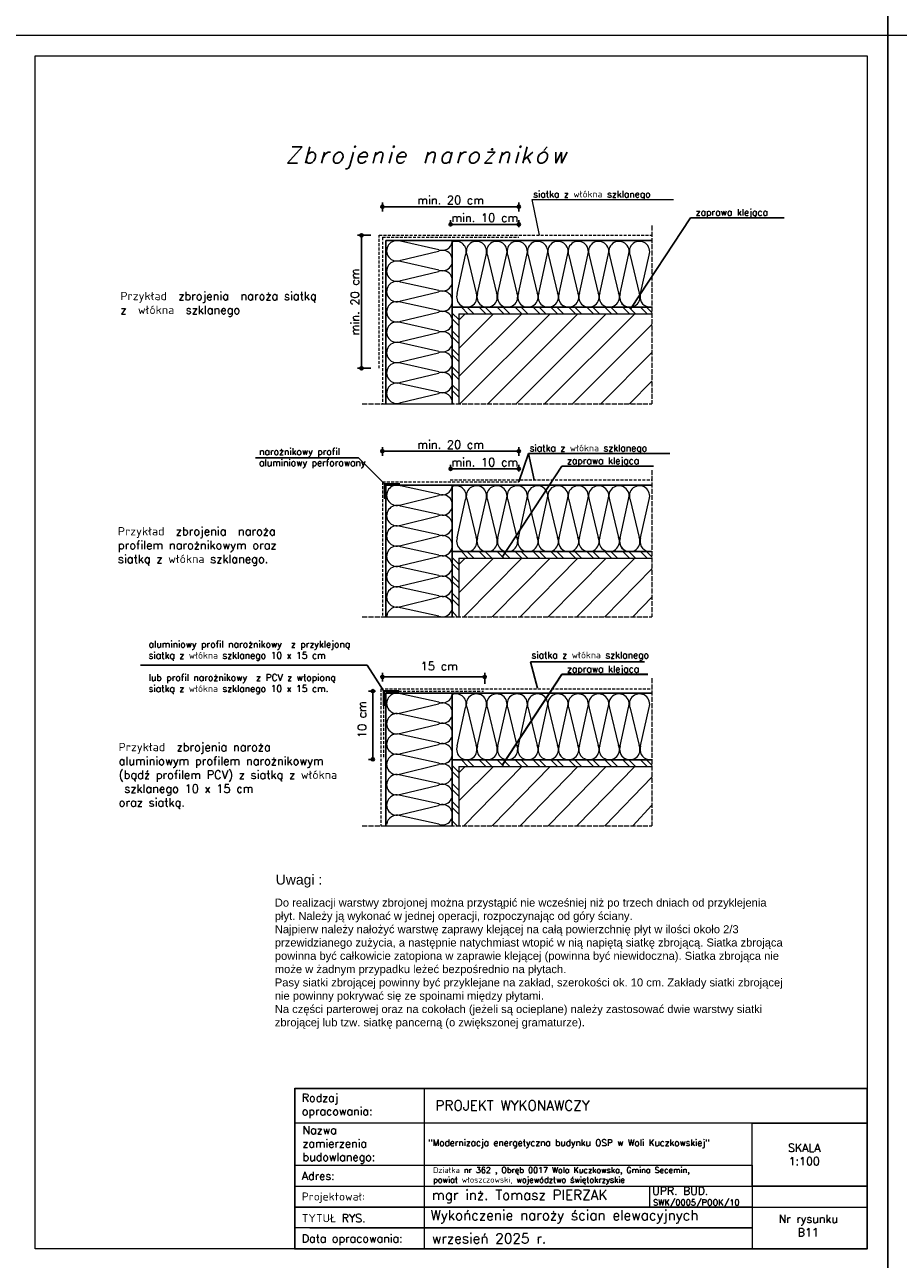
# Model space of a CAD drawing. Header units: millimetres. Extents: x 0 to 152651, y 46550 to 81081.
# Tile 66 of 109: x 139140 to 141240, y 52514 to 55484. Entities that reach past the tile are written whole.
import ezdxf

# ---------------------------------------------------------------- set-up
doc = ezdxf.new("R2010")
doc.units = ezdxf.units.MM
doc.linetypes.add('ACAD_ISO02W100', pattern=[15, 12, -3])
doc.linetypes.add('DASHEDX2', pattern=[1.5, 1, -0.5])
doc.layers.add('A-BUD-MA-MATERIALY', color=7, linetype='Continuous')
for name, color, linetype, lineweight in [('cienka', 3, 'Continuous', 18), ('linia', 100, 'Continuous', 25), ('opisy', 4, 'Continuous', 18), ('przerywa', 100, 'ACAD_ISO02W100', 5), ('przerywa drobna', 130, 'DASHEDX2', 0), ('wymiary', 252, 'Continuous', 15)]:
    doc.layers.add(name, color=color, linetype=linetype, lineweight=lineweight)
doc.styles.add('KASIA', font='romans.shx', dxfattribs={"height": 20})
doc.styles.get("Standard").update_dxf_attribs({"font": 'GOTHIC.TTF'})
doc.styles.add('style1', font='simplex.shx')
doc.styles.add('tekst', font='segoeui.ttf', dxfattribs={"height": 20})
doc.dimstyles.new('ocieplenie', dxfattribs={"dimtxt": 40, "dimasz": 15, "dimexe": 10, "dimexo": 20, "dimgap": 6, "dimtad": 1, "dimdec": 0, "dimzin": 1, "dimtxsty": 'style1', "dimblk": 'SMALL', "dimcen": 50, "dimclrd": 8, "dimclre": 8, "dimclrt": 2, "dimadec": 0, "dimazin": 0, "dimtfac": 1, "dimtdec": 0, "dimtmove": 0, "dimatfit": 3, "dimfxl": 1, "dimarcsym": 0})

# ---------------------------------------------------------------- blocks, each defined once
blk = doc.blocks.new('_Small')
at = {"color": 0, "linetype": 'ByBlock', "lineweight": -2}
blk.add_circle((0, 0), 0.25, dxfattribs=at)
blk = doc.blocks.new('*D1543')
at = {"layer": 'Defpoints', "color": 0, "transparency": 16777216}
for p in [(139992.3, 54977.9), (139950.1, 54657.9), (139992.3, 54657.9)]:
    blk.add_point(p, dxfattribs=at)
at = {"layer": 'wymiary', "color": 8, "lineweight": -2, "transparency": 16777216}
for p, q in [((139972.3, 54977.9), (139940.1, 54977.9)), ((139950.1, 54977.9), (139950.1, 54657.9)), ((139972.3, 54657.9), (139940.1, 54657.9))]:
    blk.add_line(p, q, dxfattribs=at)
at = {"layer": 'wymiary', "color": 8, "lineweight": -2, "transparency": 16777216, "xscale": 15, "yscale": 15, "zscale": 15}
for p, rotation in [((139950.1, 54977.9), 90), ((139950.1, 54657.9), 270)]:
    blk.add_blockref('_Small', p, dxfattribs=dict(at, rotation=rotation))
at = {"layer": 'wymiary', "color": 2, "transparency": 16777216, "insert": (139934.1, 54817.9), "char_height": 40, "attachment_point": 5, "rotation": 90, "style": 'style1'}
blk.add_mtext('{\\H0.5x;min. 20 cm}', dxfattribs=at)
blk = doc.blocks.new('*D1544')
at = {"layer": 'Defpoints', "color": 0, "transparency": 16777216}
for p in [(140246.2, 53915.4), (140000.3, 53884.3), (140246.2, 53878.8)]:
    blk.add_point(p, dxfattribs=at)
at = {"layer": 'wymiary', "color": 8, "lineweight": -2, "transparency": 16777216}
for p, q in [((140000.3, 53904.3), (140000.3, 53925.4)), ((140000.3, 53915.4), (140246.2, 53915.4)), ((140246.2, 53898.8), (140246.2, 53925.4))]:
    blk.add_line(p, q, dxfattribs=at)
at = {"layer": 'wymiary', "color": 8, "lineweight": -2, "transparency": 16777216, "xscale": 15, "yscale": 15, "zscale": 15, "rotation": 180}
blk.add_blockref('_Small', (140000.3, 53915.4), dxfattribs=at)
at = {"layer": 'wymiary', "color": 8, "lineweight": -2, "transparency": 16777216, "xscale": 15, "yscale": 15, "zscale": 15}
blk.add_blockref('_Small', (140246.2, 53915.4), dxfattribs=at)
at = {"layer": 'wymiary', "color": 2, "transparency": 16777216, "insert": (140123.2, 53941.4), "char_height": 40, "attachment_point": 5, "style": 'style1'}
blk.add_mtext(' {\\H0.5x;15 cm}', dxfattribs=at)
blk = doc.blocks.new('*D1545')
at = {"layer": 'Defpoints', "color": 0, "transparency": 16777216}
for p in [(139977.1, 53881.1), (140003.5, 53881.1), (140001.3, 53717.1)]:
    blk.add_point(p, dxfattribs=at)
at = {"layer": 'wymiary', "color": 8, "lineweight": -2, "transparency": 16777216}
for p, q in [((139983.5, 53881.1), (139967.1, 53881.1)), ((139977.1, 53717.1), (139977.1, 53881.1)), ((139981.3, 53717.1), (139967.1, 53717.1))]:
    blk.add_line(p, q, dxfattribs=at)
at = {"layer": 'wymiary', "color": 8, "lineweight": -2, "transparency": 16777216, "xscale": 15, "yscale": 15, "zscale": 15}
for p, rotation in [((139977.1, 53881.1), 90), ((139977.1, 53717.1), 270)]:
    blk.add_blockref('_Small', p, dxfattribs=dict(at, rotation=rotation))
at = {"layer": 'wymiary', "color": 2, "transparency": 16777216, "insert": (139951.1, 53799.1), "char_height": 40, "attachment_point": 5, "rotation": 90, "style": 'style1'}
blk.add_mtext(' {\\H0.5x;10 cm}', dxfattribs=at)
blk = doc.blocks.new('*D1546')
at = {"layer": 'Defpoints', "color": 0, "transparency": 16777216}
for p in [(140328.3, 54458.5), (140000.3, 54427.4), (140328.3, 54427.4)]:
    blk.add_point(p, dxfattribs=at)
at = {"layer": 'wymiary', "color": 8, "lineweight": -2, "transparency": 16777216}
for p, q in [((140000.3, 54447.4), (140000.3, 54468.5)), ((140000.3, 54458.5), (140328.3, 54458.5)), ((140328.3, 54447.4), (140328.3, 54468.5))]:
    blk.add_line(p, q, dxfattribs=at)
at = {"layer": 'wymiary', "color": 8, "lineweight": -2, "transparency": 16777216, "xscale": 15, "yscale": 15, "zscale": 15, "rotation": 180}
blk.add_blockref('_Small', (140000.3, 54458.5), dxfattribs=at)
at = {"layer": 'wymiary', "color": 8, "lineweight": -2, "transparency": 16777216, "xscale": 15, "yscale": 15, "zscale": 15}
blk.add_blockref('_Small', (140328.3, 54458.5), dxfattribs=at)
at = {"layer": 'wymiary', "color": 2, "transparency": 16777216, "insert": (140164.3, 54474.5), "char_height": 40, "attachment_point": 5, "style": 'style1'}
blk.add_mtext('{\\H0.5x;min. 20 cm}', dxfattribs=at)
blk = doc.blocks.new('*D1547')
at = {"layer": 'Defpoints', "color": 0, "transparency": 16777216}
for p in [(140328.3, 54416), (140164.3, 54391.9), (140328.3, 54389.7)]:
    blk.add_point(p, dxfattribs=at)
at = {"layer": 'wymiary', "color": 8, "lineweight": -2, "transparency": 16777216}
for p, q in [((140164.3, 54411.9), (140164.3, 54426)), ((140164.3, 54416), (140328.3, 54416)), ((140328.3, 54409.7), (140328.3, 54426))]:
    blk.add_line(p, q, dxfattribs=at)
at = {"layer": 'wymiary', "color": 8, "lineweight": -2, "transparency": 16777216, "xscale": 15, "yscale": 15, "zscale": 15, "rotation": 180}
blk.add_blockref('_Small', (140164.3, 54416), dxfattribs=at)
at = {"layer": 'wymiary', "color": 8, "lineweight": -2, "transparency": 16777216, "xscale": 15, "yscale": 15, "zscale": 15}
blk.add_blockref('_Small', (140328.3, 54416), dxfattribs=at)
at = {"layer": 'wymiary', "color": 2, "transparency": 16777216, "insert": (140246.3, 54432), "char_height": 40, "attachment_point": 5, "style": 'style1'}
blk.add_mtext('{\\H0.5x;min. 10 cm}', dxfattribs=at)
blk = doc.blocks.new('*D1548')
at = {"layer": 'Defpoints', "color": 0, "transparency": 16777216}
for p in [(140164.3, 54980), (140328.3, 55004.1), (140328.3, 54977.7)]:
    blk.add_point(p, dxfattribs=at)
at = {"layer": 'wymiary', "color": 8, "lineweight": -2, "transparency": 16777216}
for p, q in [((140164.3, 55000), (140164.3, 55014.1)), ((140328.3, 54997.7), (140328.3, 55014.1)), ((140164.3, 55004.1), (140328.3, 55004.1))]:
    blk.add_line(p, q, dxfattribs=at)
at = {"layer": 'wymiary', "color": 8, "lineweight": -2, "transparency": 16777216, "xscale": 15, "yscale": 15, "zscale": 15, "rotation": 180}
blk.add_blockref('_Small', (140164.3, 55004.1), dxfattribs=at)
at = {"layer": 'wymiary', "color": 8, "lineweight": -2, "transparency": 16777216, "xscale": 15, "yscale": 15, "zscale": 15}
blk.add_blockref('_Small', (140328.3, 55004.1), dxfattribs=at)
at = {"layer": 'wymiary', "color": 2, "transparency": 16777216, "insert": (140246.3, 55020.1), "char_height": 40, "attachment_point": 5, "style": 'style1'}
blk.add_mtext('{\\H0.5x;min. 10 cm}', dxfattribs=at)
blk = doc.blocks.new('*D1549')
at = {"layer": 'Defpoints', "color": 0, "transparency": 16777216}
for p in [(140328.3, 55046.6), (140000.3, 55015.5), (140328.3, 55015.5)]:
    blk.add_point(p, dxfattribs=at)
at = {"layer": 'wymiary', "color": 8, "lineweight": -2, "transparency": 16777216}
for p, q in [((140000.3, 55035.5), (140000.3, 55056.6)), ((140000.3, 55046.6), (140328.3, 55046.6)), ((140328.3, 55035.5), (140328.3, 55056.6))]:
    blk.add_line(p, q, dxfattribs=at)
at = {"layer": 'wymiary', "color": 8, "lineweight": -2, "transparency": 16777216, "xscale": 15, "yscale": 15, "zscale": 15, "rotation": 180}
blk.add_blockref('_Small', (140000.3, 55046.6), dxfattribs=at)
at = {"layer": 'wymiary', "color": 8, "lineweight": -2, "transparency": 16777216, "xscale": 15, "yscale": 15, "zscale": 15}
blk.add_blockref('_Small', (140328.3, 55046.6), dxfattribs=at)
at = {"layer": 'wymiary', "color": 2, "transparency": 16777216, "insert": (140164.3, 55062.6), "char_height": 40, "attachment_point": 5, "style": 'style1'}
blk.add_mtext('{\\H0.5x;min. 20 cm}', dxfattribs=at)

msp = doc.modelspace()

# ---------------------------------------------------------------- linework, layer by layer
at = {"layer": 'A-BUD-MA-MATERIALY', "color": 18, "lineweight": 0, "true_color": 0x000000}
for p, q in [((140135.748, 54943.242), (140043.538, 54963.422)), ((140044.42, 54917.922), (140134.866, 54939.782)), ((140180.161, 54838.065), (140200.341, 54930.275)), ((140203.801, 54929.392), (140225.661, 54838.947)), ((140229.121, 54838.065), (140249.301, 54930.275)), ((140252.761, 54929.392), (140274.621, 54838.947)), ((140278.081, 54838.065), (140298.261, 54930.275)), ((140301.721, 54929.392), (140323.581, 54838.947)), ((140327.041, 54838.065), (140347.221, 54930.275)), ((140350.681, 54929.392), (140372.541, 54838.947)), ((140376.001, 54838.065), (140396.181, 54930.275)), ((140399.641, 54929.392), (140421.501, 54838.947)), ((140424.961, 54838.065), (140445.141, 54930.275)), ((140448.372, 54929.392), (140470.232, 54838.947)), ((140473.691, 54838.065), (140493.872, 54930.275)), ((140497.332, 54929.392), (140519.192, 54838.947)), ((140522.651, 54838.065), (140542.832, 54930.275)), ((140546.292, 54929.392), (140568.152, 54838.947)), ((140571.611, 54838.065), (140591.792, 54930.275)), ((140595.69, 54929.392), (140617.55, 54838.947)), ((140621.01, 54838.065), (140641.19, 54930.275)), ((140135.748, 54894.282), (140043.538, 54914.462)), ((140044.42, 54868.962), (140134.866, 54890.822)), ((140135.748, 54845.322), (140043.538, 54865.502)), ((140044.42, 54820.002), (140134.866, 54841.862)), ((140135.748, 54796.591), (140043.538, 54816.771)), ((140135.748, 54747.631), (140043.538, 54767.811)), ((140044.42, 54771.271), (140134.866, 54793.131)), ((140044.42, 54722.311), (140134.866, 54744.171)), ((140135.748, 54698.671), (140043.538, 54718.851)), ((140044.42, 54673.351), (140134.866, 54695.211)), ((140135.748, 54649.711), (140043.538, 54669.891)), ((140135.748, 54600.751), (140043.538, 54620.931)), ((140044.42, 54624.391), (140134.866, 54646.251)), ((140044.42, 54575.431), (140134.866, 54597.291)), ((140135.748, 54355.178), (140043.538, 54375.359)), ((140044.42, 54329.859), (140134.866, 54351.719)), ((140135.748, 54306.218), (140043.538, 54326.399)), ((140180.161, 54250.002), (140200.341, 54342.212)), ((140203.801, 54341.329), (140225.661, 54250.884)), ((140229.121, 54250.002), (140249.301, 54342.212)), ((140252.761, 54341.329), (140274.621, 54250.884)), ((140278.081, 54250.002), (140298.261, 54342.212)), ((140301.721, 54341.329), (140323.581, 54250.884)), ((140327.041, 54250.002), (140347.221, 54342.212)), ((140350.681, 54341.329), (140372.541, 54250.884)), ((140376.001, 54250.002), (140396.181, 54342.212)), ((140399.641, 54341.329), (140421.501, 54250.884)), ((140424.961, 54250.002), (140445.141, 54342.212)), ((140448.372, 54341.329), (140470.232, 54250.884)), ((140473.691, 54250.002), (140493.872, 54342.212)), ((140497.332, 54341.329), (140519.192, 54250.884)), ((140522.651, 54250.002), (140542.832, 54342.212)), ((140546.292, 54341.329), (140568.152, 54250.884)), ((140571.611, 54250.002), (140591.792, 54342.212)), ((140595.69, 54341.329), (140617.55, 54250.884)), ((140621.01, 54250.002), (140641.19, 54342.212)), ((140044.42, 54280.899), (140134.866, 54302.759)), ((140135.748, 54257.258), (140043.538, 54277.439)), ((140044.42, 54231.939), (140134.866, 54253.799)), ((140135.748, 54208.528), (140043.538, 54228.708)), ((140044.42, 54183.208), (140134.866, 54205.068)), ((140135.748, 54159.568), (140043.538, 54179.748)), ((140044.42, 54134.248), (140134.866, 54156.108)), ((140135.748, 54110.608), (140043.538, 54130.788)), ((140044.42, 54085.288), (140134.866, 54107.148)), ((140135.748, 54061.648), (140043.538, 54081.828)), ((140135.748, 53854.543), (140043.538, 53874.723)), ((140044.42, 53829.223), (140134.866, 53851.083)), ((140135.748, 53805.583), (140043.538, 53825.763)), ((140180.161, 53749.366), (140200.341, 53841.576)), ((140203.801, 53840.693), (140225.661, 53750.248)), ((140229.121, 53749.366), (140249.301, 53841.576)), ((140252.761, 53840.693), (140274.621, 53750.248)), ((140278.081, 53749.366), (140298.261, 53841.576)), ((140301.721, 53840.693), (140323.581, 53750.248)), ((140327.041, 53749.366), (140347.221, 53841.576)), ((140350.681, 53840.693), (140372.541, 53750.248)), ((140376.001, 53749.366), (140396.181, 53841.576)), ((140399.641, 53840.693), (140421.501, 53750.248)), ((140424.961, 53749.366), (140445.141, 53841.576)), ((140448.372, 53840.693), (140470.232, 53750.248)), ((140473.691, 53749.366), (140493.872, 53841.576)), ((140497.332, 53840.693), (140519.192, 53750.248)), ((140522.651, 53749.366), (140542.832, 53841.576)), ((140546.292, 53840.693), (140568.152, 53750.248)), ((140571.611, 53749.366), (140591.792, 53841.576)), ((140595.69, 53840.693), (140617.55, 53750.248)), ((140621.01, 53749.366), (140641.19, 53841.576)), ((140044.42, 53780.263), (140134.866, 53802.123)), ((140135.748, 53756.623), (140043.538, 53776.803)), ((140135.748, 53707.892), (140043.538, 53728.073)), ((140044.42, 53731.303), (140134.866, 53753.163)), ((140044.42, 53682.572), (140134.866, 53704.432)), ((140135.748, 53658.932), (140043.538, 53679.113)), ((140044.42, 53633.612), (140134.866, 53655.472)), ((140135.748, 53609.972), (140043.538, 53630.153)), ((140135.748, 53561.012), (140043.538, 53581.193)), ((140044.42, 53584.652), (140134.866, 53606.512))]:
    msp.add_line(p, q, dxfattribs=at)
for centre, start, end in [((140034.953, 54940.497), 69.470237, 292.752216), ((140144.333, 54966.167), 249.470237, 348.202892), ((140177.416, 54938.86), 339.470237, 111.872908), ((140226.376, 54938.86), 339.470237, 202.752216), ((140275.336, 54938.86), 339.470237, 202.752216), ((140324.296, 54938.86), 339.470237, 202.752216), ((140373.256, 54938.86), 339.470237, 202.752216), ((140422.216, 54938.86), 339.470237, 202.752216), ((140470.947, 54938.86), 339.470237, 202.752216), ((140519.907, 54938.86), 339.470237, 202.752216), ((140568.867, 54938.86), 339.470237, 202.752216), ((140618.265, 54938.86), 339.470237, 202.752216), ((140034.953, 54891.537), 69.470237, 292.752216), ((140144.333, 54917.207), 249.470237, 112.752216), ((140144.333, 54868.247), 249.470237, 112.752216), ((140034.953, 54842.577), 69.470237, 292.752216), ((140144.333, 54819.287), 249.470237, 112.752216), ((140203.086, 54829.48), 159.470237, 22.752216), ((140252.046, 54829.48), 159.470237, 22.752216), ((140301.006, 54829.48), 159.470237, 22.752216), ((140349.966, 54829.48), 159.470237, 22.752216), ((140398.926, 54829.48), 159.470237, 22.752216), ((140447.657, 54829.48), 159.470237, 22.752216), ((140447.886, 54829.48), 159.470237, 258.202892), ((140496.617, 54829.48), 159.470237, 22.752216), ((140545.577, 54829.48), 159.470237, 22.752216), ((140594.537, 54829.48), 159.470237, 258.202892), ((140594.975, 54829.48), 159.470237, 22.752216), ((140643.935, 54829.48), 159.470237, 258.202892), ((140034.953, 54793.846), 69.470237, 292.752216), ((140144.333, 54819.516), 249.470237, 348.202892), ((140034.953, 54744.886), 69.470237, 292.752216), ((140144.333, 54770.556), 249.470237, 112.752216), ((140144.333, 54721.596), 249.470237, 112.752216), ((140034.953, 54695.926), 69.470237, 292.752216), ((140144.333, 54672.636), 249.470237, 112.752216), ((140034.953, 54646.966), 69.470237, 292.752216), ((140144.333, 54623.676), 249.470237, 112.752216), ((140034.953, 54598.006), 69.470237, 292.752216), ((140144.333, 54574.716), 354.531448, 112.752216), ((140034.953, 54352.434), 69.470237, 292.752216), ((140144.333, 54329.144), 249.470237, 112.752216), ((140144.333, 54378.104), 249.470237, 348.202892), ((140177.416, 54350.797), 339.470237, 111.872908), ((140226.376, 54350.797), 339.470237, 202.752216), ((140275.336, 54350.797), 339.470237, 202.752216), ((140324.296, 54350.797), 339.470237, 202.752216), ((140373.256, 54350.797), 339.470237, 202.752216), ((140422.216, 54350.797), 339.470237, 202.752216), ((140470.947, 54350.797), 339.470237, 202.752216), ((140519.907, 54350.797), 339.470237, 202.752216), ((140568.867, 54350.797), 339.470237, 202.752216), ((140618.265, 54350.797), 339.470237, 202.752216), ((140034.953, 54303.474), 69.470237, 292.752216), ((140144.333, 54280.184), 249.470237, 112.752216), ((140034.953, 54254.514), 69.470237, 292.752216), ((140144.333, 54231.224), 249.470237, 112.752216), ((140203.086, 54241.417), 159.470237, 22.752216), ((140252.046, 54241.417), 159.470237, 22.752216), ((140301.006, 54241.417), 159.470237, 22.752216), ((140349.966, 54241.417), 159.470237, 22.752216), ((140398.926, 54241.417), 159.470237, 22.752216), ((140447.657, 54241.417), 159.470237, 22.752216), ((140447.886, 54241.417), 159.470237, 258.202892), ((140496.617, 54241.417), 159.470237, 22.752216), ((140545.577, 54241.417), 159.470237, 22.752216), ((140594.537, 54241.417), 159.470237, 258.202892), ((140594.975, 54241.417), 159.470237, 22.752216), ((140643.935, 54241.417), 159.470237, 258.202892), ((140034.953, 54205.783), 69.470237, 292.752216), ((140144.333, 54182.493), 249.470237, 112.752216), ((140144.333, 54231.453), 249.470237, 348.202892), ((140034.953, 54156.823), 69.470237, 292.752216), ((140144.333, 54133.533), 249.470237, 112.752216), ((140034.953, 54107.863), 69.470237, 292.752216), ((140144.333, 54084.573), 249.470237, 112.752216), ((140034.953, 54058.903), 69.470237, 173.033731), ((140034.953, 53851.798), 69.470237, 292.752216), ((140144.333, 53828.508), 249.470237, 112.752216), ((140144.333, 53877.468), 249.470237, 348.202892), ((140177.416, 53850.161), 339.470237, 111.872908), ((140226.376, 53850.161), 339.470237, 202.752216), ((140275.336, 53850.161), 339.470237, 202.752216), ((140324.296, 53850.161), 339.470237, 202.752216), ((140373.256, 53850.161), 339.470237, 202.752216), ((140422.216, 53850.161), 339.470237, 202.752216), ((140470.947, 53850.161), 339.470237, 202.752216), ((140519.907, 53850.161), 339.470237, 202.752216), ((140568.867, 53850.161), 339.470237, 202.752216), ((140618.265, 53850.161), 339.470237, 202.752216), ((140034.953, 53802.838), 69.470237, 292.752216), ((140144.333, 53779.548), 249.470237, 112.752216), ((140034.953, 53753.878), 69.470237, 292.752216), ((140034.953, 53705.147), 69.470237, 292.752216), ((140144.333, 53730.588), 249.470237, 112.752216), ((140203.086, 53740.781), 159.470237, 22.752216), ((140252.046, 53740.781), 159.470237, 22.752216), ((140301.006, 53740.781), 159.470237, 22.752216), ((140349.966, 53740.781), 159.470237, 22.752216), ((140398.926, 53740.781), 159.470237, 22.752216), ((140447.657, 53740.781), 159.470237, 22.752216), ((140447.886, 53740.781), 159.470237, 258.202892), ((140496.617, 53740.781), 159.470237, 22.752216), ((140545.577, 53740.781), 159.470237, 22.752216), ((140594.537, 53740.781), 159.470237, 258.202892), ((140594.975, 53740.781), 159.470237, 22.752216), ((140643.935, 53740.781), 159.470237, 258.202892), ((140144.333, 53681.857), 249.470237, 112.752216), ((140144.333, 53730.817), 249.470237, 348.202892), ((140034.953, 53656.187), 69.470237, 292.752216), ((140144.333, 53632.897), 249.470237, 112.752216), ((140034.953, 53607.227), 69.470237, 292.752216), ((140034.953, 53558.267), 69.470237, 173.033731), ((140144.333, 53583.937), 249.470237, 112.752216)]:
    msp.add_arc(centre, 24.48, start, end, dxfattribs=at)
at = {"layer": 'cienka', "color": 18, "true_color": 0x000000}
for p, q in [((141215.372, 58429.514), (141215.372, 55459.514)), ((141215.372, 55459.514), (141215.372, 58429.514)), ((141215.372, 55459.514), (141215.372, 58429.514)), ((139115.372, 55459.514), (141215.372, 55459.514)), ((139115.372, 55459.514), (141215.372, 55459.514)), ((141215.372, 55459.514), (141215.372, 52489.514)), ((141215.372, 52489.514), (141215.372, 55459.514)), ((141215.372, 55459.514), (143315.372, 55459.514)), ((141215.372, 55459.514), (143315.372, 55459.514)), ((141215.372, 52489.514), (141215.372, 55459.514)), ((139165.372, 52539.514), (139165.372, 55409.514)), ((139165.372, 55409.514), (141165.372, 55409.514)), ((139165.372, 52539.514), (139165.372, 55409.514)), ((141165.372, 55409.514), (141165.372, 52539.514)), ((140642.351, 52691.261), (140642.351, 52640.912)), ((140853.372, 52640.28), (141165.372, 52640.28)), ((141165.372, 52539.514), (139165.372, 52539.514))]:
    msp.add_line(p, q, dxfattribs=at)
at = {"layer": 'linia', "color": 18, "true_color": 0x000000}
for p, q in [((140008.296, 54964.977), (140008.296, 54572.383)), ((140008.296, 54964.977), (140168.296, 54964.977)), ((140168.296, 54964.977), (140168.296, 54804.977)), ((140168.296, 54964.977), (140168.296, 54572.383)), ((140168.296, 54964.977), (140648.296, 54964.977)), ((140168.296, 54804.977), (140648.296, 54804.977)), ((140008.296, 54376.914), (140168.296, 54376.914)), ((140008.296, 54376.914), (140008.296, 54059.739)), ((140168.296, 54376.914), (140168.296, 54059.739)), ((140168.296, 54376.914), (140648.296, 54376.914)), ((140168.296, 54376.914), (140168.296, 54216.914)), ((140168.296, 54216.914), (140648.296, 54216.914)), ((140008.296, 53876.278), (140168.296, 53876.278)), ((140008.296, 53876.278), (140008.296, 53557.457)), ((140168.296, 53876.278), (140168.296, 53557.457)), ((140168.296, 53876.278), (140648.296, 53876.278)), ((140168.296, 53876.278), (140168.296, 53716.278)), ((140168.296, 53716.278), (140648.296, 53716.278))]:
    msp.add_line(p, q, dxfattribs=at)
at = {"layer": 'linia', "color": 18, "lineweight": 0, "true_color": 0x000000}
for p, q in [((140205.99, 54788.977), (140189.99, 54804.977)), ((140220.358, 54788.977), (140204.358, 54804.977)), ((140249.095, 54788.977), (140233.095, 54804.977)), ((140263.464, 54788.977), (140247.464, 54804.977)), ((140292.2, 54788.977), (140276.2, 54804.977)), ((140306.569, 54788.977), (140290.569, 54804.977)), ((140335.306, 54788.977), (140319.306, 54804.977)), ((140349.674, 54788.977), (140333.674, 54804.977)), ((140378.411, 54788.977), (140362.411, 54804.977)), ((140392.779, 54788.977), (140376.779, 54804.977)), ((140421.516, 54788.977), (140405.516, 54804.977)), ((140435.885, 54788.977), (140419.885, 54804.977)), ((140464.621, 54788.977), (140448.621, 54804.977)), ((140478.99, 54788.977), (140462.99, 54804.977)), ((140507.727, 54788.977), (140491.727, 54804.977)), ((140522.095, 54788.977), (140506.095, 54804.977)), ((140550.832, 54788.977), (140534.832, 54804.977)), ((140565.2, 54788.977), (140549.2, 54804.977)), ((140593.937, 54788.977), (140577.937, 54804.977)), ((140608.305, 54788.977), (140592.305, 54804.977)), ((140637.042, 54788.977), (140621.042, 54804.977)), ((140648.296, 54792.091), (140635.411, 54804.977)), ((140184.296, 54774.939), (140168.296, 54790.939)), ((140184.296, 54760.571), (140168.296, 54776.571)), ((140184.296, 54731.834), (140168.296, 54747.834)), ((140184.296, 54717.465), (140168.296, 54733.465)), ((140184.296, 54688.729), (140168.296, 54704.729)), ((140184.296, 54674.36), (140168.296, 54690.36)), ((140184.296, 54645.623), (140168.296, 54661.623)), ((140184.296, 54631.255), (140168.296, 54647.255)), ((140184.296, 54602.518), (140168.296, 54618.518)), ((140184.296, 54588.15), (140168.296, 54604.15)), ((140171.326, 54572.383), (140168.296, 54575.413)), ((140184.296, 54186.876), (140168.296, 54202.876)), ((140205.99, 54200.914), (140189.99, 54216.914)), ((140220.358, 54200.914), (140204.358, 54216.914)), ((140249.095, 54200.914), (140233.095, 54216.914)), ((140263.464, 54200.914), (140247.464, 54216.914)), ((140292.2, 54200.914), (140276.2, 54216.914)), ((140306.569, 54200.914), (140290.569, 54216.914)), ((140335.306, 54200.914), (140319.306, 54216.914)), ((140349.674, 54200.914), (140333.674, 54216.914)), ((140378.411, 54200.914), (140362.411, 54216.914)), ((140392.779, 54200.914), (140376.779, 54216.914)), ((140421.516, 54200.914), (140405.516, 54216.914)), ((140435.885, 54200.914), (140419.885, 54216.914)), ((140464.621, 54200.914), (140448.621, 54216.914)), ((140478.99, 54200.914), (140462.99, 54216.914)), ((140507.727, 54200.914), (140491.727, 54216.914)), ((140522.095, 54200.914), (140506.095, 54216.914)), ((140550.832, 54200.914), (140534.832, 54216.914)), ((140565.2, 54200.914), (140549.2, 54216.914)), ((140593.937, 54200.914), (140577.937, 54216.914)), ((140608.305, 54200.914), (140592.305, 54216.914)), ((140637.042, 54200.914), (140621.042, 54216.914)), ((140648.296, 54204.028), (140635.411, 54216.914)), ((140184.296, 54172.507), (140168.296, 54188.507)), ((140184.296, 54143.771), (140168.296, 54159.771)), ((140184.296, 54129.402), (140168.296, 54145.402)), ((140184.296, 54100.665), (140168.296, 54116.665)), ((140184.296, 54086.297), (140168.296, 54102.297)), ((140179.984, 54059.739), (140168.296, 54073.56)), ((140184.296, 53686.24), (140168.296, 53702.24)), ((140205.99, 53700.278), (140189.99, 53716.278)), ((140220.358, 53700.278), (140204.358, 53716.278)), ((140249.095, 53700.278), (140233.095, 53716.278)), ((140263.464, 53700.278), (140247.464, 53716.278)), ((140292.2, 53700.278), (140276.2, 53716.278)), ((140306.569, 53700.278), (140290.569, 53716.278)), ((140335.306, 53700.278), (140319.306, 53716.278)), ((140349.674, 53700.278), (140333.674, 53716.278)), ((140378.411, 53700.278), (140362.411, 53716.278)), ((140392.779, 53700.278), (140376.779, 53716.278)), ((140421.516, 53700.278), (140405.516, 53716.278)), ((140435.885, 53700.278), (140419.885, 53716.278)), ((140464.621, 53700.278), (140448.621, 53716.278)), ((140478.99, 53700.278), (140462.99, 53716.278)), ((140507.727, 53700.278), (140491.727, 53716.278)), ((140522.095, 53700.278), (140506.095, 53716.278)), ((140550.832, 53700.278), (140534.832, 53716.278)), ((140565.2, 53700.278), (140549.2, 53716.278)), ((140593.937, 53700.278), (140577.937, 53716.278)), ((140608.305, 53700.278), (140592.305, 53716.278)), ((140637.042, 53700.278), (140621.042, 53716.278)), ((140648.296, 53703.393), (140635.411, 53716.278)), ((140184.296, 53671.872), (140168.296, 53687.872)), ((140184.296, 53643.135), (140168.296, 53659.135)), ((140184.296, 53628.766), (140168.296, 53644.766)), ((140184.296, 53600.03), (140168.296, 53616.03)), ((140184.296, 53585.661), (140168.296, 53601.661)), ((140179.984, 53557.457), (140168.296, 53569.145))]:
    msp.add_line(p, q, dxfattribs=at)
at = {"layer": 'linia', "color": 18, "lineweight": 40, "true_color": 0x000000}
for p, q in [((140042.059, 54379.019), (140006.124, 54379.019)), ((140006.191, 54344.062), (140006.191, 54379.086)), ((140039.365, 53881.077), (140003.43, 53881.077)), ((140003.497, 53846.12), (140003.497, 53881.144))]:
    msp.add_line(p, q, dxfattribs=at)
at = {"layer": 'opisy', "color": 18, "linetype": 'Continuous', "lineweight": 0, "true_color": 0x000000, "flags": 128}
for points in [[(139789.662, 52539.514), (139789.662, 52925.812), (140100.951, 52925.777), (140100.951, 52539.48)], [(140889.372, 52841.812), (141165.372, 52841.812), (141165.372, 52690.629), (140889.372, 52690.629)]]:
    msp.add_lwpolyline(points, close=True, dxfattribs=at)
for points in [[(139789.662, 52925.794), (141165.372, 52925.794), (141165.372, 52841.812), (139789.662, 52841.812)], [(140829.372, 52925.794), (141165.372, 52925.794)], [(139789.662, 52741.029), (140889.372, 52741.029), (140889.372, 52589.88), (139789.662, 52589.88)], [(139789.662, 52690.629), (140889.372, 52690.629), (140889.372, 52640.28), (139789.662, 52640.28)], [(140829.372, 52690.629), (141165.372, 52690.629)], [(139789.662, 52640.28), (140889.372, 52640.28), (140889.372, 52589.897), (139789.662, 52589.897)], [(139825.662, 52589.897), (140889.372, 52589.897), (140889.372, 52539.514), (139825.662, 52539.514)]]:
    msp.add_lwpolyline(points, dxfattribs=at)
at = {"layer": 'opisy', "color": 18, "lineweight": 25, "true_color": 0x000000}
msp.add_lwpolyline([(139789.662, 52925.794), (141165.372, 52925.794), (141165.372, 52539.514), (139789.662, 52539.514)], close=True, dxfattribs=at)
at = {"layer": 'przerywa', "color": 18, "true_color": 0x000000}
for p, q in [((140648.296, 55001.181), (140648.296, 54572.383)), ((139951.671, 54572.383), (140648.296, 54572.383)), ((140648.296, 54413.118), (140648.296, 54059.739)), ((139951.671, 54059.739), (140648.296, 54059.739)), ((140648.296, 53912.482), (140648.296, 53557.457)), ((139951.671, 53557.457), (140648.296, 53557.457))]:
    msp.add_line(p, q, dxfattribs=at)
for points in [[(140008.296, 54572.383), (140168.296, 54572.383), (140168.296, 54964.977), (140008.296, 54964.977), (140008.296, 54572.383)], [(140008.296, 54059.739), (140168.296, 54059.739), (140168.296, 54376.914), (140008.296, 54376.914), (140008.296, 54059.739)], [(140008.296, 53557.457), (140168.296, 53557.457), (140168.296, 53876.278), (140008.296, 53876.278), (140008.296, 53557.457)]]:
    msp.add_lwpolyline(points, dxfattribs=at)
at = {"layer": 'przerywa drobna', "color": 18, "lineweight": 15, "ltscale": 7, "true_color": 0x000000}
for p, q in [((139992.296, 54657.927), (139992.296, 54977.927)), ((139992.296, 54977.927), (140648.296, 54977.927)), ((140000.296, 54972.977), (140000.296, 54572.383)), ((140000.296, 54972.977), (140328.296, 54972.977)), ((140000.296, 54384.914), (140328.296, 54384.914)), ((140000.296, 54384.914), (140000.296, 54059.739)), ((140163.262, 54389.864), (140648.296, 54389.864)), ((139996.254, 53886.784), (139996.254, 53557.457)), ((139996.254, 53886.784), (140648.296, 53886.784)), ((140039.365, 53881.452), (140243.497, 53881.452)), ((140003.122, 53845.209), (140003.122, 53718.972))]:
    msp.add_line(p, q, dxfattribs=at)
at = {"layer": 'wymiary', "color": 18, "true_color": 0x000000}
for p, q in [((140195.159, 54804.977), (140275.159, 54804.977)), ((140551.615, 54804.977), (140631.615, 54804.977)), ((140335.291, 54788.977), (140184.296, 54637.982)), ((140267.409, 54788.977), (140184.296, 54705.864)), ((140199.527, 54788.977), (140184.296, 54773.746)), ((140184.296, 54788.977), (140184.296, 54572.383)), ((140184.296, 54788.977), (140648.296, 54788.977)), ((140184.296, 54777.694), (140184.296, 54697.694)), ((140403.174, 54788.977), (140186.58, 54572.383)), ((140195.159, 54788.977), (140275.159, 54788.977)), ((140470.3, 54788.977), (140253.706, 54572.383)), ((140537.993, 54788.977), (140321.399, 54572.383)), ((140606.82, 54788.977), (140390.227, 54572.383)), ((140551.615, 54788.977), (140631.615, 54788.977)), ((140648.296, 54763.327), (140457.353, 54572.383)), ((140648.296, 54695.633), (140525.046, 54572.383)), ((140648.296, 54626.806), (140593.874, 54572.383)), ((140195.159, 54216.914), (140275.159, 54216.914)), ((140551.615, 54216.914), (140631.615, 54216.914)), ((140184.296, 54200.914), (140648.296, 54200.914)), ((140184.296, 54200.914), (140184.296, 54059.739)), ((140199.527, 54200.914), (140184.296, 54185.683)), ((140267.409, 54200.914), (140184.296, 54117.801)), ((140184.296, 54189.631), (140184.296, 54109.631)), ((140195.159, 54200.914), (140275.159, 54200.914)), ((140335.291, 54200.914), (140196.25, 54059.739)), ((140403.174, 54200.914), (140264.132, 54059.739)), ((140470.3, 54200.914), (140331.258, 54059.739)), ((140537.993, 54200.914), (140398.951, 54059.739)), ((140606.82, 54200.914), (140467.779, 54059.739)), ((140648.296, 54175.263), (140534.905, 54059.739)), ((140551.615, 54200.914), (140631.615, 54200.914)), ((140648.296, 54107.57), (140602.598, 54059.739)), ((140184.296, 53700.278), (140648.296, 53700.278)), ((140184.296, 53700.278), (140184.296, 53557.457)), ((140199.527, 53700.278), (140184.296, 53685.047)), ((140267.409, 53700.278), (140184.296, 53617.165)), ((140195.159, 53716.278), (140275.159, 53716.278)), ((140195.159, 53700.278), (140275.159, 53700.278)), ((140335.291, 53700.278), (140196.25, 53557.457)), ((140403.174, 53700.278), (140264.132, 53557.457)), ((140470.3, 53700.278), (140331.258, 53557.457)), ((140537.993, 53700.278), (140398.951, 53557.457)), ((140606.82, 53700.278), (140467.779, 53557.457)), ((140551.615, 53716.278), (140631.615, 53716.278)), ((140551.615, 53700.278), (140631.615, 53700.278)), ((140184.296, 53688.995), (140184.296, 53608.995)), ((140648.296, 53674.628), (140534.905, 53557.457)), ((140648.296, 53606.934), (140602.598, 53557.457))]:
    msp.add_line(p, q, dxfattribs=at)
msp.add_lwpolyline([(140378.133, 54977.927), (140360.178, 55064.016), (140699.896, 55064.016)], dxfattribs=at)
msp.add_solid([(140377.723, 54988.057), (140378.133, 54977.927), (140374.46, 54987.376)], dxfattribs=at)

# ---------------------------------------------------------------- texts
at = {"layer": 'cienka', "color": 18, "linetype": 'Continuous', "true_color": 0x000000, "insert": (139734.344, 55191.066), "char_height": 40, "width": 911.63247, "attachment_point": 1, "style": 'tekst'}
msp.add_mtext('\\A1;\\pxi0.81975;{\\Fromans|c238;\\Q15;\\T1.2;Zbrojenie narożników}', dxfattribs=at)
at = {"layer": 'cienka', "color": 18, "true_color": 0x000000, "attachment_point": 1}
for s, insert, char_height, width in [('{\\fArial|b0|i0|c238|p34;Uwagi :}', (139743.805, 53439.946), 24, 1936.89783), ('{\\fArial|b0|i0|c238|p34;Do realizacji warstwy zbrojonej można przystąpić nie wcześniej niż po trzech dniach od przyklejenia płyt. Należy ją wykonać w jednej operacji, rozpoczynając od góry ściany.\\PNajpierw należy nałożyć warstwę zaprawy klejącej na całą powierzchnię płyt w ilości około 2/3 przewidzianego zużycia, a następnie natychmiast wtopić w nią napiętą siatkę zbrojącą. Siatka zbrojąca powinna być całkowicie zatopiona w zaprawie klejącej (powinna być niewidoczna). Siatka zbrojąca nie może w żadnym przypadku leżeć bezpośrednio na płytach.\\PPasy siatki zbrojącej powinny być przyklejane na zakład, szerokości ok. 10 cm. Zakłady siatki zbrojącej nie powinny pokrywać się ze spoinami między płytami. \\PNa części parterowej oraz na cokołach (jeżeli są ocieplane) należy zastosować dwie warstwy siatki zbrojącej lub tzw. siatkę pancerną (o zwiększonej gramaturze).}', (139741.611, 53382.174), 19.2, 1224.49949)]:
    msp.add_mtext(s, dxfattribs=dict(at, insert=insert, char_height=char_height, width=width))
at = {"layer": 'opisy', "color": 18, "linetype": 'Continuous', "lineweight": 0, "true_color": 0x000000, "attachment_point": 4, "style": 'KASIA'}
for s, insert, char_height, width in [('\\A1;{\\H0.80952x;Rodzaj opracowania:}', (139806.488, 52883.525), 24, 141.54434), ('\\A1;\\pxql;PROJEKT WYKONAWCZY', (140127.84, 52884.606), 24, 946.31605), ('\\A1;\\pxql;{\\H0.80952x;Nazwa \\Pzamierzenia\\Pbudowlanego:}', (139808.306, 52789.827), 24, 141.54434), ('\\A1;"Modernizacja energetyczna budynku OSP w Woli Kuczkowskiej"', (140110.099, 52792.327), 15.6, 787.57688), ('\\A1;\\pxqc;{\\H0.80952x;SKALA\\P1:100}', (140640.376, 52766.611), 24, 747.85817), ('\\A1;\\pxql;{\\H0.80952x;Adres:}', (139806.488, 52715.132), 24, 141.54434), ('\\A1;Działka nr 362 , Obręb 0017 Wola Kuczkowska, Gmina Secemin, \\Ppowiat włoszczowski, województwo świętokrzyskie', (140122.058, 52715.192), 14, 817.77748), ('\\A1;UPR. BUD.', (140648.861, 52679.095), 19.2, 598.28653), ('\\A1;\\pxql;{\\H0.80952x;Projektował:}', (139806.488, 52662.654), 24, 747.85817), ('\\A1;mgr inż. Tomasz PIERZAK', (140119.33, 52665.345), 24, 747.85817), ('\\A1;Wykończenie naroży ścian elewacyjnych', (140116.054, 52616.68), 24, 747.85817), ('\\A1;SWK/0005/POOK/10', (140650.867, 52648.803), 14.4, 448.7149), ('\\A1;\\pxql;{\\H0.80952x;TYTUŁ RYS.}', (139806.488, 52613.449), 24, 747.85817), ('\\A1;\\pxqc;{\\H0.80952x;Nr rysunku\\PB11}', (140650.003, 52595.594), 24, 747.85817), ('\\A1;\\pxql;{\\H0.80952x;Data opracowania:}', (139806.488, 52561.411), 24, 747.85817), ('\\A1;wrzesień 2025 r.', (140119.33, 52564.735), 24, 747.85817)]:
    msp.add_mtext(s, dxfattribs=dict(at, insert=insert, char_height=char_height, width=width))
at = {"layer": 'przerywa', "color": 18, "true_color": 0x000000, "attachment_point": 1}
for s, insert, char_height, width in [('{\\Fromans|c0;siatka z włókna szklanego }', (140362.657, 55084.887), 16, 425.74283), ('{\\Fromans|c0;zaprawa klejąca\\fCentury Gothic|b0|i0|c238|p34;\\C6; }', (140753.627, 55041.11), 16, 366.97689), ('{\\Fromans|c0;Przykład  zbrojenia  naroża siatką  \\Pz  włókna  szklanego }', (139370.465, 54841.802), 20, 494.12567), ('{\\Fromans|c0;siatka z włókna szklanego }', (140354.144, 54473.949), 16, 425.74283), ('{\\Fromans|c238;narożnikowy profil \\Paluminiowy perforowany}', (139703.83, 54465.436), 16, 310.52116), ('{\\Fromans|c0;zaprawa klejąca\\C6; }', (140444.011, 54443.538), 16, 366.97689), ('{\\Fromans|c0;Przykład  zbrojenia  naroża  profilem narożnikowym oraz siatką z włókna szklanego.}', (139364.376, 54275.97), 20, 465.27472), ('{\\Fromans|c238;aluminiowy profil narożnikowy  z przyklejoną \\Psiatką z włókna szklanego 10 x 15 cm \\P\\Plub profil narożnikowy  z PCV z wtopioną \\Psiatką z włókna szklanego 10 x 15 cm.}', (139438.185, 54002.007), 16, 720.2356), ('{\\Fromans|c0;siatka z włókna szklanego }', (140358.668, 53976.114), 16, 425.74283), ('{\\Fromans|c0;zaprawa klejąca\\C6; }', (140444.011, 53942.339), 16, 366.97689), ('{\\Fromans|c0;Przykład  zbrojenia naroża \\Paluminiowym profilem narożnikowym   \\P(bądź profilem PCV) z siatką z włókna  szklanego 10 x 15 cm \\Poraz siatką.}', (139366.152, 53756.806), 20, 571.58192)]:
    msp.add_mtext(s, dxfattribs=dict(at, insert=insert, char_height=char_height, width=width))

# ---------------------------------------------------------------- dimensions: what is measured, and where the dimension line sits
at = {"layer": 'wymiary', "color": 18, "true_color": 0x000000}
for base, p1, p2, text, picture, middle in [((140328.296, 55046.599), (140000.296, 55015.483), (140328.296, 55015.483), '{\\H0.5x;min. 20 cm}', '*D1549', (140164.296, 55062.599)), ((140328.296, 54458.536), (140000.296, 54427.42), (140328.296, 54427.42), '{\\H0.5x;min. 20 cm}', '*D1546', (140164.296, 54474.536)), ((140246.191, 53915.394), (140000.296, 53884.278), (140246.191, 53878.758), ' {\\H0.5x;15 cm}', '*D1544', (140123.244, 53941.394))]:
    dim = msp.add_linear_dim(base=base, p1=p1, p2=p2, text=text, dimstyle='ocieplenie', dxfattribs=at)
    dim.commit()
    dim.dimension.update_dxf_attribs({"geometry": picture, "text_midpoint": middle})
for base, p1, p2, picture, middle in [((140328.296, 55004.093), (140164.296, 54979.986), (140328.296, 54977.744), '*D1548', (140246.296, 55004.093)), ((140328.296, 54416.029), (140164.296, 54391.923), (140328.296, 54389.681), '*D1547', (140246.296, 54416.029))]:
    dim = msp.add_linear_dim(base=base, p1=p1, p2=p2, text='{\\H0.5x;min. 10 cm}', dimstyle='ocieplenie', dxfattribs=at)
    dim.commit()
    dim.dimension.update_dxf_attribs({"geometry": picture, "text_midpoint": middle, "dimtype": 160})
for base, p1, p2, text, picture, middle in [((139950.096, 54657.927), (139992.296, 54977.927), (139992.296, 54657.927), '{\\H0.5x;min. 20 cm}', '*D1543', (139934.096, 54817.927)), ((139977.149, 53881.144), (140001.255, 53717.144), (140003.497, 53881.144), ' {\\H0.5x;10 cm}', '*D1545', (139951.149, 53799.144))]:
    dim = msp.add_linear_dim(base=base, p1=p1, p2=p2, angle=90, text=text, dimstyle='ocieplenie', dxfattribs=at)
    dim.commit()
    dim.dimension.update_dxf_attribs({"geometry": picture, "text_midpoint": middle})

# ---------------------------------------------------------------- leaders
for points in [[(140597.393, 54801.393), (140740.819, 55020.239), (140965.79, 55020.239)], [(140006.124, 54379.019), (139942.572, 54442.571), (139695.495, 54442.571)], [(140328.296, 54384.914), (140351.079, 54453.077), (140690.857, 54452.972)], [(140364.849, 54389.864), (140351.079, 54453.077), (140615.794, 54453.077)], [(140287.777, 54203.821), (140431.203, 54422.667), (140651.914, 54422.667)], [(140287.777, 54203.821), (140431.203, 54422.667), (140651.914, 54422.667)], [(140003.497, 53881.144), (139963.823, 53943.371), (139419.1, 53943.371)], [(140372.898, 53888.665), (140356.336, 53951.879), (140630.39, 53951.879)], [(140287.777, 53703.185), (140431.203, 53922.031), (140638.3, 53922.031)], [(140287.777, 53702.622), (140431.203, 53921.468), (140638.3, 53921.468)]]:
    msp.add_leader(points, dimstyle='ocieplenie', override={"dimasz": 10}, dxfattribs=at)

doc.saveas('drawing.dxf')
